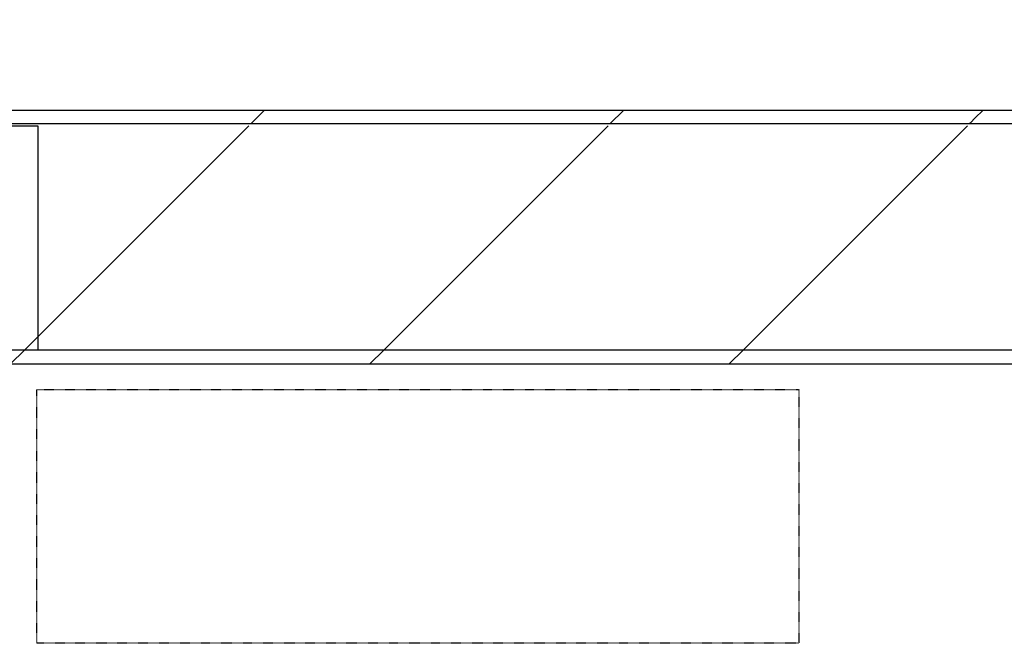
# Model space of a CAD drawing. Header units: millimetres. Extents: x -4577 to 1032787, y -66234 to 201209.
# Tile 114 of 256: x 3782 to 3976, y -8989 to -8866. Entities that reach past the tile are written whole.
import ezdxf

# ---------------------------------------------------------------- set-up
doc = ezdxf.new("R2010")
doc.units = ezdxf.units.MM
doc.linetypes.add('510_5_2OG_ELT_1004$0$11-07-22_DS_2OG$0$AUSGEZOGEN', pattern=[0])
doc.linetypes.add('510_5_2OG_ELT_1004$0$11-07-22_DS_2OG$0$VERDECKT2_S15', pattern=[0.025, 0, -0.025])
doc.layers.add('510_5_2OG_ELT_1004$0$11-07-22_DS_2OG$0$STANDARD', color=8, linetype='510_5_2OG_ELT_1004$0$11-07-22_DS_2OG$0$AUSGEZOGEN')
pattern_1 = [(45, (1895.8, -66891.69), (-70.71068, 70.71068), []), (45, (1860.44, -66856.34), (-70.71068, 70.71068), [])]

# ---------------------------------------------------------------- blocks, each defined once
blk = doc.blocks.new('510_5_2OG_ELT_1004')
at = {"layer": '510_5_2OG_ELT_1004$0$11-07-22_DS_2OG$0$STANDARD', "linetype": 'Continuous'}
h = blk.add_hatch(dxfattribs=at)
h.set_pattern_fill('SCHRAFFUR_8', color=256, scale=1000, style=0, pattern_type=2)
h.set_pattern_definition(pattern_1)
h.paths.add_polyline_path([(3763.13, -8883.93), (3968.82, -8883.93), (3968.82, -8884.98), (3969.75, -8884.98), (3969.75, -8886.38), (3968.82, -8886.38), (3968.82, -8886.67), (3785.31, -8886.67), (3762.4, -8886.67)], flags=0)
h = blk.add_hatch(dxfattribs=at)
h.set_pattern_fill('SCHRAFFUR_8', color=256, scale=1000, style=0, pattern_type=2)
h.set_pattern_definition(pattern_1)
h.paths.add_polyline_path([(3968.82, -8883.93), (3986.67, -8883.93), (3986.67, -8884.98), (3985.75, -8884.98), (3985.75, -8886.38), (3986.67, -8886.38), (3986.67, -8886.67), (3968.82, -8886.67), (3968.82, -8886.38), (3969.75, -8886.38), (3969.75, -8884.98), (3968.82, -8884.98)], flags=0)
h = blk.add_hatch(dxfattribs=at)
h.set_pattern_fill('SCHRAFFUR_8', color=256, scale=1000, style=0, pattern_type=2)
h.set_pattern_definition(pattern_1)
h.paths.add_polyline_path([(4355.29, -8887.05), (3762.4, -8887.05), (3762.4, -8931.18), (4355.29, -8931.18)], flags=0)
h = blk.add_hatch(dxfattribs=at)
h.set_pattern_fill('SCHRAFFUR_8', color=256, scale=1000, style=0, pattern_type=2)
h.set_pattern_definition(pattern_1)
h.paths.add_polyline_path([(3763.13, -8933.93), (3968.82, -8933.93), (3968.82, -8932.88), (3969.75, -8932.88), (3969.75, -8931.48), (3968.82, -8931.48), (3968.82, -8931.18), (3785.31, -8931.18), (3762.4, -8931.18)], flags=0)
at = {"layer": '510_5_2OG_ELT_1004$0$11-07-22_DS_2OG$0$STANDARD', "linetype": '510_5_2OG_ELT_1004$0$11-07-22_DS_2OG$0$AUSGEZOGEN'}
for p, q in [((4217.3, -8886.67), (3762.42, -8886.67)), ((4217.3, -8931.18), (3762.42, -8931.18))]:
    blk.add_line(p, q, dxfattribs=at)
at = {"layer": '510_5_2OG_ELT_1004$0$11-07-22_DS_2OG$0$STANDARD', "linetype": '510_5_2OG_ELT_1004$0$11-07-22_DS_2OG$0$VERDECKT2_S15'}
for p, q in [((3785.09, -8938.93), (3935.09, -8938.93)), ((3785.09, -8988.93), (3785.09, -8938.93)), ((3935.09, -8938.93), (3935.09, -8988.93)), ((3935.09, -8988.93), (3785.09, -8988.93))]:
    blk.add_line(p, q, dxfattribs=at)
at = {"layer": '510_5_2OG_ELT_1004$0$11-07-22_DS_2OG$0$STANDARD', "linetype": '510_5_2OG_ELT_1004$0$11-07-22_DS_2OG$0$AUSGEZOGEN'}
for points in [[(3762.42, -8886.58), (3763.13, -8883.93), (3765.36, -8883.93), (4217.3, -8883.93)], [(3762.4, -8931.18), (3762.4, -8887.05), (3785.31, -8887.05), (3785.31, -8931.18), (3762.42, -8931.18)], [(3762.42, -8931.27), (3763.13, -8933.93), (3765.36, -8933.93), (4217.3, -8933.93)]]:
    blk.add_lwpolyline(points, dxfattribs=at)
at = {"layer": '510_5_2OG_ELT_1004$0$11-07-22_DS_2OG$0$STANDARD', "linetype": '510_5_2OG_ELT_1004$0$11-07-22_DS_2OG$0$VERDECKT2_S15'}
blk.add_arc((3763.13, -8883.93), 614.34, 0, 90.06569, dxfattribs=at)

msp = doc.modelspace()

# ---------------------------------------------------------------- block references
msp.add_blockref('510_5_2OG_ELT_1004', (0, -0.05))

doc.saveas('drawing.dxf')
